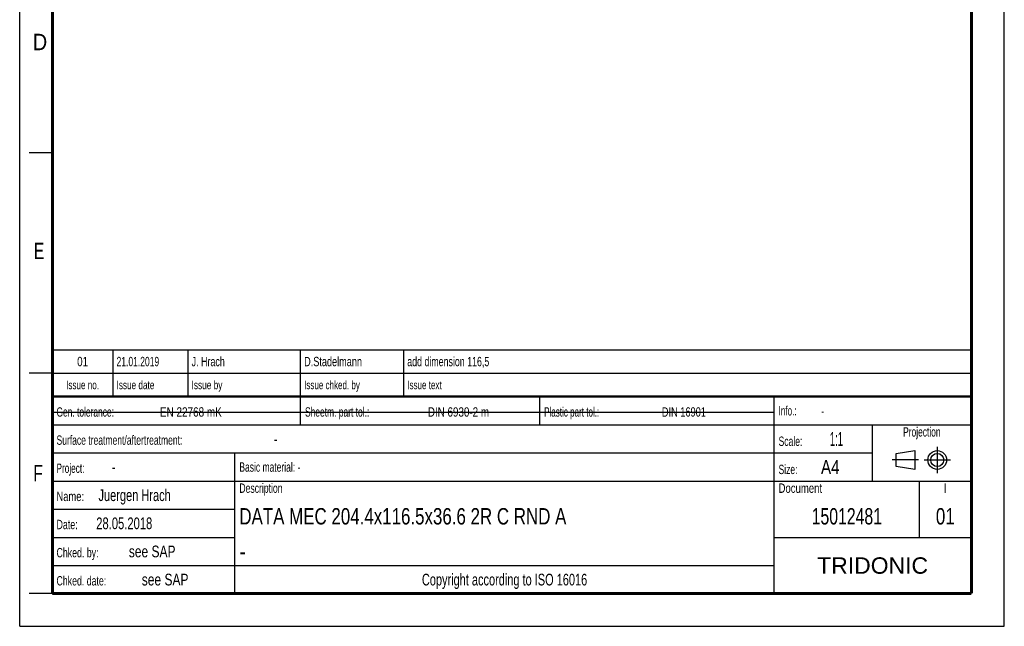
# Model space of a CAD drawing. Header units: millimetres. Extents: x 0 to 210, y 0 to 297.
# Tile 1 of 4: x 0 to 210, y 0 to 129. Entities that reach past the tile are written whole.
import ezdxf
from ezdxf.enums import TextEntityAlignment as Align

# ---------------------------------------------------------------- set-up
doc = ezdxf.new("R2010")
doc.units = ezdxf.units.MM
doc.header["$LTSCALE"] = 19.36
doc.linetypes.add('CENTER', pattern=[0.6, 0.375, -0.075, 0.075, -0.075])
doc.layers.get('0').update_dxf_attribs({"linetype": 'CONTINUOUS'})
doc.layers.add('DEFAULT_1', color=7, linetype='CENTER')
doc.layers.add('Z_NOTICE', color=7, linetype='CONTINUOUS')
doc.styles.get("Standard").update_dxf_attribs({"font": 'txt', "width": 0.7})
doc.styles.add('TEXTSTYLE_2', font='txt', dxfattribs={"width": 0.75})
doc.styles.add('TEXTSTYLE_4', font='arial.ttf')

# ---------------------------------------------------------------- blocks, each defined once
blk = doc.blocks.new('PROJEKTIONSMETHODE_BL0', base_point=(192.31, 35.47))
at = {"color": 2, "linetype": 'CONTINUOUS'}
for p, q in [((186.91, 36.87), (190.91, 37.47)), ((186.91, 34.07), (186.91, 36.87)), ((190.91, 37.47), (190.91, 33.47)), ((190.91, 33.47), (186.91, 34.07))]:
    blk.add_line(p, q, dxfattribs=at)
for radius in [2, 1.4]:
    blk.add_circle((195.71, 35.47), radius, dxfattribs=at)
at = {"layer": 'DEFAULT_1', "color": 2, "linetype": 'CENTER'}
for p, q in [((195.71, 38.27), (195.71, 32.67)), ((191.71, 35.47), (186.11, 35.47)), ((192.91, 35.47), (198.5, 35.47))]:
    blk.add_line(p, q, dxfattribs=at)

msp = doc.modelspace()

# ---------------------------------------------------------------- linework, layer by layer
at = {"color": 2, "linetype": 'CONTINUOUS'}
for p, q in [((0, 0), (0, 297)), ((210, 0), (210, 297)), ((7, 101), (2, 101)), ((6.9136, 48.9602), (6.9136, 58.9602)), ((6.9136, 58.9602), (202.9136, 58.9602)), ((19.9136, 48.9602), (19.9136, 58.9602)), ((35.9136, 48.9602), (35.9136, 58.9602)), ((59.9136, 48.9602), (59.9136, 58.9602)), ((81.9136, 48.9602), (81.9136, 58.9602)), ((202.9136, 48.9602), (202.9136, 58.9602)), ((7, 54), (2, 54)), ((6.9136, 53.9602), (202.9136, 53.9602)), ((6.9135, 6.9601), (6.9135, 48.9601)), ((6.9135, 48.9601), (202.9135, 48.9601)), ((6.9136, 48.9602), (202.9136, 48.9602)), ((59.9135, 42.9601), (59.9135, 48.9601)), ((110.9135, 42.9601), (110.9135, 48.9601)), ((160.9135, 6.9601), (160.9135, 48.9601)), ((202.9135, 6.9601), (202.9135, 48.9601)), ((6.9135, 42.9601), (202.9135, 42.9601)), ((181.9135, 30.9601), (181.9135, 42.9601)), ((6.9135, 36.9601), (181.9135, 36.9601)), ((45.9135, 6.9601), (45.9135, 36.9601)), ((6.9135, 30.9601), (202.9135, 30.9601)), ((191.9135, 18.9601), (191.9135, 30.9601)), ((6.9135, 24.9601), (45.9135, 24.9601)), ((6.9135, 18.9601), (45.9135, 18.9601)), ((160.9135, 18.9601), (202.9135, 18.9601)), ((6.9135, 12.9601), (160.9135, 12.9601)), ((7, 7), (2, 7)), ((6.9135, 6.9601), (202.9135, 6.9601)), ((0, 0), (210, 0))]:
    msp.add_line(p, q, dxfattribs=at)
at = {"color": 7, "linetype": 'CONTINUOUS'}
msp.add_line((6.9487, 45.6927), (160.7487, 45.6927), dxfattribs=at)
for points, const_width in [([(7, 7), (7, 290)], 0.7), ([(203, 7), (203, 290)], 0.7), ([(7, 49), (203, 49)], 0.5), ([(7, 7), (203, 7)], 0.7)]:
    msp.add_lwpolyline(points, dxfattribs=dict(at, const_width=const_width))

# ---------------------------------------------------------------- block references
at = {"color": 2, "linetype": 'CONTINUOUS'}
msp.add_blockref('PROJEKTIONSMETHODE_BL0', (192.3051, 35.4697), dxfattribs=at)

# ---------------------------------------------------------------- texts
at = {"color": 5, "linetype": 'CONTINUOUS', "style": 'TEXTSTYLE_2'}
for s, width, p in [('D', 0.904762, (2.8073, 122.8572)), ('E', 0.714286, (3.0025, 78.3025)), ('F', 0.714286, (2.9222, 30.897))]:
    msp.add_text(s, height=3.5, dxfattribs=dict(at, width=width)).set_placement(p)
at = {"layer": 'Z_NOTICE', "color": 5, "linetype": 'CONTINUOUS', "style": 'TEXTSTYLE_2'}
for s, height, width, p in [('01', 2, 0.77381, (13.4136, 55.4602)), ('Issue no.', 1.8, 0.719577, (13.4136, 50.5602)), ('Projection', 2, 0.671429, (192.4135, 40.4601)), ('I', 2, 0.833333, (197.4135, 28.4601)), ('Copyright according to ISO 16016', 2.5, 0.700149, (103.4135, 8.7101))]:
    msp.add_text(s, height=height, dxfattribs=dict(at, width=width)).set_placement(p, align=Align.CENTER)
for s, height, width, p in [('21.01.2019', 2, 0.678571, (20.6636, 55.4602)), ('J. Hrach', 2, 0.71131, (36.6636, 55.4602)), ('D.Stadelmann', 2, 0.728175, (60.6636, 55.4602)), ('add dimension 116,5', 2, 0.704261, (82.6636, 55.4602)), ('Issue date ', 1.8, 0.725108, (20.6636, 50.5602)), ('Issue by ', 1.8, 0.732804, (36.6636, 50.5602)), ('Issue chked. by', 1.8, 0.711111, (60.6636, 50.5602)), ('Issue text ', 1.8, 0.712121, (82.6636, 50.5602)), ('Gen. tolerance:', 2, 0.669841, (7.851, 44.7101)), ('EN 22768 mK', 2, 0.792208, (29.9106, 44.7101)), ('Sheetm. part tol.:', 2, 0.67328, (60.851, 44.7101)), ('DIN 6930-2 m', 2, 0.78373, (87.0534, 44.7101)), ('Plastic part tol.:', 2, 0.642857, (111.851, 44.7101)), ('DIN 16901', 2, 0.73545, (136.9582, 44.7101)), ('Info.: ', 2, 0.64966, (161.851, 44.9601)), ('Surface treatment/aftertreatment: ', 2, 0.681373, (7.851, 38.7101)), ('Scale:  ', 2, 0.684524, (161.851, 38.4601)), ('1:1', 3, 0.5, (172.8034, 38.4601)), ('-', 2.5, 0.714286, (54.1844, 38.7101)), ('Project: ', 2, 0.656085, (7.851, 32.7101)), ('-', 2.5, 0.714286, (19.6606, 32.7101)), ('Basic material: -', 2, 0.677871, (46.851, 32.9601)), ('Size: ', 2, 0.678571, (161.851, 32.4601)), (' A4', 3, 0.809524, (169.9939, 32.4601)), ('Juergen Hrach', 2.5, 0.703297, (16.8034, 26.7101)), ('Description', 2, 0.688312, (46.851, 28.4601)), ('Document', 2, 0.761905, (161.851, 28.4601)), ('Name: ', 2, 0.746032, (7.851, 26.7101)), ('28.05.2018', 2.5, 0.714286, (16.3272, 20.7101)), ('Date: ', 2, 0.706349, (7.851, 20.7101)), ('Chked. by: ', 2, 0.701299, (7.851, 14.7101)), ('see SAP', 2.5, 0.765306, (23.2796, 14.7101)), ('Chked. date: ', 2, 0.699634, (7.851, 8.7101)), ('see SAP', 2.5, 0.765306, (26.0415, 8.7101))]:
    msp.add_text(s, height=height, dxfattribs=dict(at, width=width)).set_placement(p)
at = {"layer": 'Z_NOTICE', "color": 5, "linetype": 'CONTINUOUS', "width": 0.714286}
msp.add_text('-', height=1.8, dxfattribs=at).set_placement((170.9463, 44.9601))
at = {"layer": 'Z_NOTICE', "color": 7, "linetype": 'CONTINUOUS', "style": 'TEXTSTYLE_2'}
for s, width, p in [('DATA MEC 204.4x116.5x36.6 2R C RND A', 0.770503, (46.851, 21.7101)), ('-', 0.904762, (46.851, 14.2101))]:
    msp.add_text(s, height=3.5, dxfattribs=dict(at, width=width)).set_placement(p)
for s, width, p in [('15012481', 0.720238, (176.4135, 21.7101)), ('01', 0.77381, (197.4135, 21.7101))]:
    msp.add_text(s, height=3.5, dxfattribs=dict(at, width=width)).set_placement(p, align=Align.CENTER)
at = {"layer": 'Z_NOTICE', "color": 5, "linetype": 'CONTINUOUS', "style": 'TEXTSTYLE_4'}
msp.add_text('TRIDONIC', height=3.5, dxfattribs=at).set_placement((181.9135, 11.2101), align=Align.CENTER)

doc.saveas('drawing.dxf')
